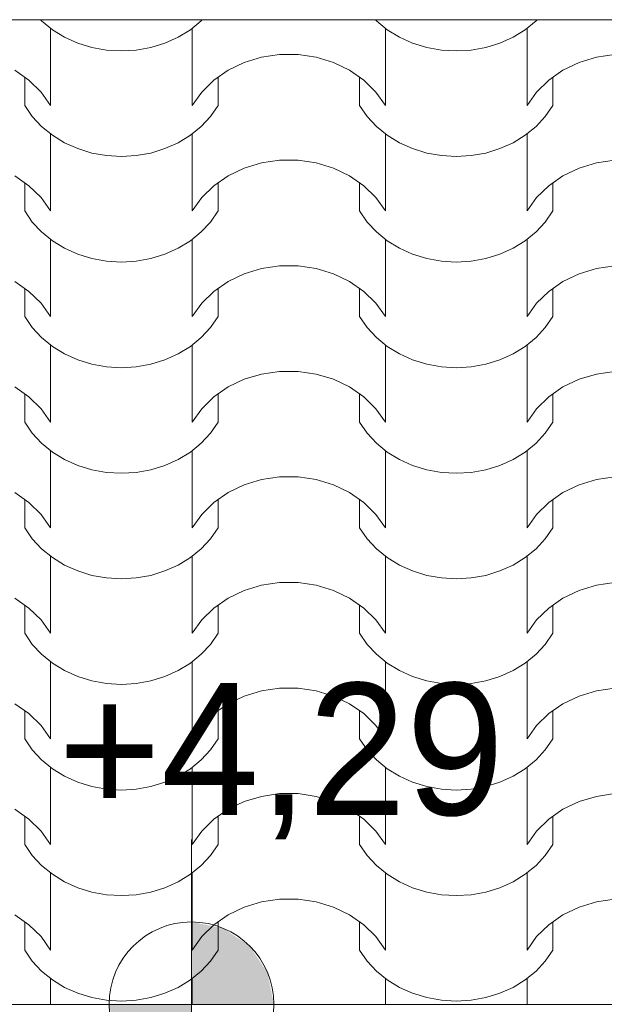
# Model space of a CAD drawing. Extents: x -528673 to -426178, y 23200 to 131944.
# Tile 62 of 87: x -489245 to -488536, y 119142 to 120336. Entities that reach past the tile are written whole.
import ezdxf

# ---------------------------------------------------------------- set-up
doc = ezdxf.new("R2010")
doc.units = 0
doc.header["$MEASUREMENT"] = 0
doc.linetypes.add('Dashed', pattern=[564.444447, 282.222223, -282.222223])
for name, color, linetype, lineweight in [('arch wypelnienia_Nr_Pióra__102', 252, 'Continuous', 9), ('INWENT DACH_Nr_Pióra__21', 252, 'Continuous', 9), ('INWENT RZĘDNE_Nr_Pióra__21', 252, 'Continuous', 9)]:
    doc.layers.add(name, color=color, linetype=linetype, lineweight=lineweight)
doc.layers.add('INWENT RZĘDNE', color=252, linetype='Continuous')
doc.styles.add('GENERATED_STYLE_1', font='txt')

# ---------------------------------------------------------------- blocks, each defined once
blk = doc.blocks.new('*X16')
at = {"layer": 'arch wypelnienia_Nr_Pióra__102', "linetype": 'Continuous'}
for p, q in [((-489219.9, 120336.4), (-489218.5, 120335)), ((-489218.5, 120335), (-489205.4, 120324.3)), ((-489038, 120324.3), (-489024.8, 120335)), ((-489024.8, 120335), (-489023.5, 120336.4)), ((-488813.5, 120336.4), (-488812.1, 120335)), ((-488812.1, 120335), (-488799, 120324.3)), ((-488631.6, 120324.3), (-488618.4, 120335)), ((-488618.4, 120335), (-488617.1, 120336.4)), ((-489207.6, 120325.9), (-489207.6, 120251.5)), ((-489205.4, 120324.3), (-489190.7, 120315.3)), ((-489052.7, 120315.3), (-489038, 120324.3)), ((-489035.8, 120325.9), (-489035.8, 120251.5)), ((-488801.2, 120325.9), (-488801.2, 120251.5)), ((-488799, 120324.3), (-488784.3, 120315.3)), ((-488646.3, 120315.3), (-488631.6, 120324.3)), ((-488629.4, 120325.9), (-488629.4, 120251.5)), ((-489190.7, 120315.3), (-489174.6, 120308)), ((-489068.8, 120308), (-489052.7, 120315.3)), ((-488784.3, 120315.3), (-488768.2, 120308)), ((-488662.4, 120308), (-488646.3, 120315.3)), ((-489207.6, 120306.8), (-489207.6, 120232.4)), ((-489174.6, 120308), (-489157.6, 120302.8)), ((-489157.6, 120302.8), (-489139.8, 120299.6)), ((-489139.8, 120299.6), (-489121.7, 120298.5)), ((-489121.7, 120298.5), (-489103.6, 120299.6)), ((-489103.6, 120299.6), (-489085.8, 120302.8)), ((-489085.8, 120302.8), (-489068.8, 120308)), ((-489035.8, 120306.8), (-489035.8, 120232.4)), ((-488801.2, 120306.8), (-488801.2, 120232.4)), ((-488768.2, 120308), (-488751.2, 120302.8)), ((-488751.2, 120302.8), (-488733.4, 120299.6)), ((-488733.4, 120299.6), (-488715.3, 120298.5)), ((-488715.3, 120298.5), (-488697.2, 120299.6)), ((-488697.2, 120299.6), (-488679.4, 120302.8)), ((-488679.4, 120302.8), (-488662.4, 120308)), ((-488629.4, 120306.8), (-488629.4, 120232.4)), ((-488951.7, 120290.8), (-488972.7, 120284.4)), ((-488929.7, 120294), (-488951.7, 120290.8)), ((-488918.5, 120294), (-488929.7, 120294)), ((-488907.3, 120294), (-488918.5, 120294)), ((-488885.3, 120290.8), (-488907.3, 120294)), ((-488864.3, 120284.4), (-488885.3, 120290.8)), ((-488545.3, 120290.8), (-488566.3, 120284.4)), ((-488523.3, 120294), (-488545.3, 120290.8)), ((-489233.9, 120263.1), (-489251.2, 120275.1)), ((-488992.2, 120275.1), (-489009.5, 120263.1)), ((-488972.7, 120284.4), (-488992.2, 120275.1)), ((-488844.8, 120275.1), (-488864.3, 120284.4)), ((-488827.5, 120263.1), (-488844.8, 120275.1)), ((-488585.8, 120275.1), (-488603.1, 120263.1)), ((-488566.3, 120284.4), (-488585.8, 120275.1)), ((-489239, 120266.6), (-489239, 120232.4)), ((-489219.2, 120248.7), (-489233.9, 120263.1)), ((-489009.5, 120263.1), (-489024.2, 120248.7)), ((-489004.4, 120266.6), (-489004.4, 120232.4)), ((-488832.6, 120266.6), (-488832.6, 120232.4)), ((-488812.8, 120248.7), (-488827.5, 120263.1)), ((-488603.1, 120263.1), (-488617.8, 120248.7)), ((-488598, 120266.6), (-488598, 120232.4)), ((-489207.6, 120232.4), (-489219.2, 120248.7)), ((-489024.2, 120248.7), (-489035.8, 120232.4)), ((-488801.2, 120232.4), (-488812.8, 120248.7)), ((-488617.8, 120248.7), (-488629.4, 120232.4)), ((-489239, 120232.4), (-489229.8, 120219.1)), ((-489013.6, 120219.1), (-489004.4, 120232.4)), ((-488832.6, 120232.4), (-488823.4, 120219.1)), ((-488607.2, 120219.1), (-488598, 120232.4)), ((-489229.8, 120219.1), (-489218.5, 120206.9)), ((-489024.8, 120206.9), (-489013.6, 120219.1)), ((-488823.4, 120219.1), (-488812.1, 120206.9)), ((-488618.4, 120206.9), (-488607.2, 120219.1)), ((-489218.5, 120206.9), (-489205.4, 120196.2)), ((-489038, 120196.2), (-489024.8, 120206.9)), ((-488812.1, 120206.9), (-488799, 120196.2)), ((-488631.6, 120196.2), (-488618.4, 120206.9)), ((-489207.6, 120197.8), (-489207.6, 120123.4)), ((-489205.4, 120196.2), (-489190.7, 120187.2)), ((-489052.7, 120187.2), (-489038, 120196.2)), ((-489035.8, 120197.8), (-489035.8, 120123.4)), ((-488801.2, 120197.8), (-488801.2, 120123.4)), ((-488799, 120196.2), (-488784.3, 120187.2)), ((-488646.3, 120187.2), (-488631.6, 120196.2)), ((-488629.4, 120197.8), (-488629.4, 120123.4)), ((-489207.6, 120178.7), (-489207.6, 120104.4)), ((-489190.7, 120187.2), (-489174.6, 120180)), ((-489174.6, 120180), (-489157.6, 120174.7)), ((-489085.8, 120174.7), (-489068.8, 120180)), ((-489068.8, 120180), (-489052.7, 120187.2)), ((-489035.8, 120178.7), (-489035.8, 120104.4)), ((-488801.2, 120178.7), (-488801.2, 120104.4)), ((-488784.3, 120187.2), (-488768.2, 120180)), ((-488768.2, 120180), (-488751.2, 120174.7)), ((-488679.4, 120174.7), (-488662.4, 120180)), ((-488662.4, 120180), (-488646.3, 120187.2)), ((-488629.4, 120178.7), (-488629.4, 120104.4)), ((-489157.6, 120174.7), (-489139.8, 120171.5)), ((-489139.8, 120171.5), (-489121.7, 120170.4)), ((-489121.7, 120170.4), (-489103.6, 120171.5)), ((-489103.6, 120171.5), (-489085.8, 120174.7)), ((-488751.2, 120174.7), (-488733.4, 120171.5)), ((-488733.4, 120171.5), (-488715.3, 120170.4)), ((-488715.3, 120170.4), (-488697.2, 120171.5)), ((-488697.2, 120171.5), (-488679.4, 120174.7)), ((-488972.7, 120156.4), (-488992.2, 120147)), ((-488951.7, 120162.7), (-488972.7, 120156.4)), ((-488929.7, 120166), (-488951.7, 120162.7)), ((-488918.5, 120166), (-488929.7, 120166)), ((-488907.3, 120166), (-488918.5, 120166)), ((-488885.3, 120162.7), (-488907.3, 120166)), ((-488864.3, 120156.4), (-488885.3, 120162.7)), ((-488844.8, 120147), (-488864.3, 120156.4)), ((-488566.3, 120156.4), (-488585.8, 120147)), ((-488545.3, 120162.7), (-488566.3, 120156.4)), ((-488523.3, 120166), (-488545.3, 120162.7)), ((-489233.9, 120135), (-489251.2, 120147)), ((-488992.2, 120147), (-489009.5, 120135)), ((-488827.5, 120135), (-488844.8, 120147)), ((-488585.8, 120147), (-488603.1, 120135)), ((-489239, 120138.6), (-489239, 120104.4)), ((-489219.2, 120120.7), (-489233.9, 120135)), ((-489009.5, 120135), (-489024.2, 120120.7)), ((-489004.4, 120138.6), (-489004.4, 120104.4)), ((-488832.6, 120138.6), (-488832.6, 120104.4)), ((-488812.8, 120120.7), (-488827.5, 120135)), ((-488603.1, 120135), (-488617.8, 120120.7)), ((-488598, 120138.6), (-488598, 120104.4)), ((-489207.6, 120104.4), (-489219.2, 120120.7)), ((-489024.2, 120120.7), (-489035.8, 120104.4)), ((-488801.2, 120104.4), (-488812.8, 120120.7)), ((-488617.8, 120120.7), (-488629.4, 120104.4)), ((-489239, 120104.4), (-489229.8, 120091)), ((-489013.6, 120091), (-489004.4, 120104.4)), ((-488832.6, 120104.4), (-488823.4, 120091)), ((-488607.2, 120091), (-488598, 120104.4)), ((-489229.8, 120091), (-489218.5, 120078.9)), ((-489024.8, 120078.9), (-489013.6, 120091)), ((-488823.4, 120091), (-488812.1, 120078.9)), ((-488618.4, 120078.9), (-488607.2, 120091)), ((-489218.5, 120078.9), (-489205.4, 120068.2)), ((-489038, 120068.2), (-489024.8, 120078.9)), ((-488812.1, 120078.9), (-488799, 120068.2)), ((-488631.6, 120068.2), (-488618.4, 120078.9)), ((-489207.6, 120069.7), (-489207.6, 119995.4)), ((-489205.4, 120068.2), (-489190.7, 120059.1)), ((-489190.7, 120059.1), (-489174.6, 120051.9)), ((-489068.8, 120051.9), (-489052.7, 120059.1)), ((-489052.7, 120059.1), (-489038, 120068.2)), ((-489035.8, 120069.7), (-489035.8, 119995.4)), ((-488801.2, 120069.7), (-488801.2, 119995.4)), ((-488799, 120068.2), (-488784.3, 120059.1)), ((-488784.3, 120059.1), (-488768.2, 120051.9)), ((-488662.4, 120051.9), (-488646.3, 120059.1)), ((-488646.3, 120059.1), (-488631.6, 120068.2)), ((-488629.4, 120069.7), (-488629.4, 119995.4)), ((-489207.6, 120050.7), (-489207.6, 119976.3)), ((-489174.6, 120051.9), (-489157.6, 120046.6)), ((-489157.6, 120046.6), (-489139.8, 120043.4)), ((-489103.6, 120043.4), (-489085.8, 120046.6)), ((-489085.8, 120046.6), (-489068.8, 120051.9)), ((-489035.8, 120050.7), (-489035.8, 119976.3)), ((-488801.2, 120050.7), (-488801.2, 119976.3)), ((-488768.2, 120051.9), (-488751.2, 120046.6)), ((-488751.2, 120046.6), (-488733.4, 120043.4)), ((-488697.2, 120043.4), (-488679.4, 120046.6)), ((-488679.4, 120046.6), (-488662.4, 120051.9)), ((-488629.4, 120050.7), (-488629.4, 119976.3)), ((-489139.8, 120043.4), (-489121.7, 120042.4)), ((-489121.7, 120042.4), (-489103.6, 120043.4)), ((-488951.7, 120034.7), (-488972.7, 120028.3)), ((-488929.7, 120037.9), (-488951.7, 120034.7)), ((-488918.5, 120037.9), (-488929.7, 120037.9)), ((-488907.3, 120037.9), (-488918.5, 120037.9)), ((-488885.3, 120034.7), (-488907.3, 120037.9)), ((-488864.3, 120028.3), (-488885.3, 120034.7)), ((-488733.4, 120043.4), (-488715.3, 120042.4)), ((-488715.3, 120042.4), (-488697.2, 120043.4)), ((-488545.3, 120034.7), (-488566.3, 120028.3)), ((-488523.3, 120037.9), (-488545.3, 120034.7)), ((-488972.7, 120028.3), (-488992.2, 120019)), ((-488844.8, 120019), (-488864.3, 120028.3)), ((-488566.3, 120028.3), (-488585.8, 120019)), ((-489233.9, 120006.9), (-489251.2, 120019)), ((-488992.2, 120019), (-489009.5, 120006.9)), ((-488827.5, 120006.9), (-488844.8, 120019)), ((-488585.8, 120019), (-488603.1, 120006.9)), ((-489239, 120010.5), (-489239, 119976.3)), ((-489219.2, 119992.6), (-489233.9, 120006.9)), ((-489009.5, 120006.9), (-489024.2, 119992.6)), ((-489004.4, 120010.5), (-489004.4, 119976.3)), ((-488832.6, 120010.5), (-488832.6, 119976.3)), ((-488812.8, 119992.6), (-488827.5, 120006.9)), ((-488603.1, 120006.9), (-488617.8, 119992.6)), ((-488598, 120010.5), (-488598, 119976.3)), ((-489207.6, 119976.3), (-489219.2, 119992.6)), ((-489024.2, 119992.6), (-489035.8, 119976.3)), ((-488801.2, 119976.3), (-488812.8, 119992.6)), ((-488617.8, 119992.6), (-488629.4, 119976.3)), ((-489239, 119976.3), (-489229.8, 119962.9)), ((-489013.6, 119962.9), (-489004.4, 119976.3)), ((-488832.6, 119976.3), (-488823.4, 119962.9)), ((-488607.2, 119962.9), (-488598, 119976.3)), ((-489229.8, 119962.9), (-489218.5, 119950.8)), ((-489024.8, 119950.8), (-489013.6, 119962.9)), ((-488823.4, 119962.9), (-488812.1, 119950.8)), ((-488618.4, 119950.8), (-488607.2, 119962.9)), ((-489218.5, 119950.8), (-489205.4, 119940.1)), ((-489207.6, 119941.7), (-489207.6, 119867.3)), ((-489205.4, 119940.1), (-489190.7, 119931.1)), ((-489052.7, 119931.1), (-489038, 119940.1)), ((-489038, 119940.1), (-489024.8, 119950.8)), ((-489035.8, 119941.7), (-489035.8, 119867.3)), ((-488812.1, 119950.8), (-488799, 119940.1)), ((-488801.2, 119941.7), (-488801.2, 119867.3)), ((-488799, 119940.1), (-488784.3, 119931.1)), ((-488646.3, 119931.1), (-488631.6, 119940.1)), ((-488631.6, 119940.1), (-488618.4, 119950.8)), ((-488629.4, 119941.7), (-488629.4, 119867.3)), ((-489190.7, 119931.1), (-489174.6, 119923.8)), ((-489068.8, 119923.8), (-489052.7, 119931.1)), ((-488784.3, 119931.1), (-488768.2, 119923.8)), ((-488662.4, 119923.8), (-488646.3, 119931.1)), ((-489207.6, 119922.6), (-489207.6, 119848.2)), ((-489174.6, 119923.8), (-489157.6, 119918.6)), ((-489157.6, 119918.6), (-489139.8, 119915.4)), ((-489139.8, 119915.4), (-489121.7, 119914.3)), ((-489121.7, 119914.3), (-489103.6, 119915.4)), ((-489103.6, 119915.4), (-489085.8, 119918.6)), ((-489085.8, 119918.6), (-489068.8, 119923.8)), ((-489035.8, 119922.6), (-489035.8, 119848.2)), ((-488801.2, 119922.6), (-488801.2, 119848.2)), ((-488768.2, 119923.8), (-488751.2, 119918.6)), ((-488751.2, 119918.6), (-488733.4, 119915.4)), ((-488733.4, 119915.4), (-488715.3, 119914.3)), ((-488715.3, 119914.3), (-488697.2, 119915.4)), ((-488697.2, 119915.4), (-488679.4, 119918.6)), ((-488679.4, 119918.6), (-488662.4, 119923.8)), ((-488629.4, 119922.6), (-488629.4, 119848.2)), ((-488951.7, 119906.6), (-488972.7, 119900.2)), ((-488929.7, 119909.8), (-488951.7, 119906.6)), ((-488918.5, 119909.8), (-488929.7, 119909.8)), ((-488907.3, 119909.8), (-488918.5, 119909.8)), ((-488885.3, 119906.6), (-488907.3, 119909.8)), ((-488864.3, 119900.2), (-488885.3, 119906.6)), ((-488545.3, 119906.6), (-488566.3, 119900.2)), ((-488523.3, 119909.8), (-488545.3, 119906.6)), ((-488972.7, 119900.2), (-488992.2, 119890.9)), ((-488844.8, 119890.9), (-488864.3, 119900.2)), ((-488566.3, 119900.2), (-488585.8, 119890.9)), ((-489233.9, 119878.9), (-489251.2, 119890.9)), ((-489239, 119882.4), (-489239, 119848.2)), ((-488992.2, 119890.9), (-489009.5, 119878.9)), ((-489004.4, 119882.4), (-489004.4, 119848.2)), ((-488827.5, 119878.9), (-488844.8, 119890.9)), ((-488832.6, 119882.4), (-488832.6, 119848.2)), ((-488585.8, 119890.9), (-488603.1, 119878.9)), ((-488598, 119882.4), (-488598, 119848.2)), ((-489219.2, 119864.5), (-489233.9, 119878.9)), ((-489009.5, 119878.9), (-489024.2, 119864.5)), ((-488812.8, 119864.5), (-488827.5, 119878.9)), ((-488603.1, 119878.9), (-488617.8, 119864.5)), ((-489207.6, 119848.2), (-489219.2, 119864.5)), ((-489024.2, 119864.5), (-489035.8, 119848.2)), ((-488801.2, 119848.2), (-488812.8, 119864.5)), ((-488617.8, 119864.5), (-488629.4, 119848.2)), ((-489239, 119848.2), (-489229.8, 119834.9)), ((-489013.6, 119834.9), (-489004.4, 119848.2)), ((-488832.6, 119848.2), (-488823.4, 119834.9)), ((-488607.2, 119834.9), (-488598, 119848.2)), ((-489229.8, 119834.9), (-489218.5, 119822.7)), ((-489024.8, 119822.7), (-489013.6, 119834.9)), ((-488823.4, 119834.9), (-488812.1, 119822.7)), ((-488618.4, 119822.7), (-488607.2, 119834.9)), ((-489218.5, 119822.7), (-489205.4, 119812)), ((-489038, 119812), (-489024.8, 119822.7)), ((-488812.1, 119822.7), (-488799, 119812)), ((-488631.6, 119812), (-488618.4, 119822.7)), ((-489207.6, 119813.6), (-489207.6, 119739.2)), ((-489205.4, 119812), (-489190.7, 119803)), ((-489052.7, 119803), (-489038, 119812)), ((-489035.8, 119813.6), (-489035.8, 119739.2)), ((-488801.2, 119813.6), (-488801.2, 119739.2)), ((-488799, 119812), (-488784.3, 119803)), ((-488646.3, 119803), (-488631.6, 119812)), ((-488629.4, 119813.6), (-488629.4, 119739.2)), ((-489190.7, 119803), (-489174.6, 119795.8)), ((-489174.6, 119795.8), (-489157.6, 119790.5)), ((-489085.8, 119790.5), (-489068.8, 119795.8)), ((-489068.8, 119795.8), (-489052.7, 119803)), ((-488784.3, 119803), (-488768.2, 119795.8)), ((-488768.2, 119795.8), (-488751.2, 119790.5)), ((-488679.4, 119790.5), (-488662.4, 119795.8)), ((-488662.4, 119795.8), (-488646.3, 119803)), ((-489207.6, 119794.5), (-489207.6, 119720.2)), ((-489157.6, 119790.5), (-489139.8, 119787.3)), ((-489139.8, 119787.3), (-489121.7, 119786.2)), ((-489121.7, 119786.2), (-489103.6, 119787.3)), ((-489103.6, 119787.3), (-489085.8, 119790.5)), ((-489035.8, 119794.5), (-489035.8, 119720.2)), ((-488801.2, 119794.5), (-488801.2, 119720.2)), ((-488751.2, 119790.5), (-488733.4, 119787.3)), ((-488733.4, 119787.3), (-488715.3, 119786.2)), ((-488715.3, 119786.2), (-488697.2, 119787.3)), ((-488697.2, 119787.3), (-488679.4, 119790.5)), ((-488629.4, 119794.5), (-488629.4, 119720.2)), ((-488972.7, 119772.2), (-488992.2, 119762.8)), ((-488951.7, 119778.5), (-488972.7, 119772.2)), ((-488929.7, 119781.8), (-488951.7, 119778.5)), ((-488918.5, 119781.8), (-488929.7, 119781.8)), ((-488907.3, 119781.8), (-488918.5, 119781.8)), ((-488885.3, 119778.5), (-488907.3, 119781.8)), ((-488864.3, 119772.2), (-488885.3, 119778.5)), ((-488844.8, 119762.8), (-488864.3, 119772.2)), ((-488566.3, 119772.2), (-488585.8, 119762.8)), ((-488545.3, 119778.5), (-488566.3, 119772.2)), ((-488523.3, 119781.8), (-488545.3, 119778.5)), ((-489233.9, 119750.8), (-489251.2, 119762.8)), ((-488992.2, 119762.8), (-489009.5, 119750.8)), ((-488827.5, 119750.8), (-488844.8, 119762.8)), ((-488585.8, 119762.8), (-488603.1, 119750.8)), ((-489239, 119754.4), (-489239, 119720.2)), ((-489219.2, 119736.4), (-489233.9, 119750.8)), ((-489009.5, 119750.8), (-489024.2, 119736.4)), ((-489004.4, 119754.4), (-489004.4, 119720.2)), ((-488832.6, 119754.4), (-488832.6, 119720.2)), ((-488812.8, 119736.4), (-488827.5, 119750.8)), ((-488603.1, 119750.8), (-488617.8, 119736.4)), ((-488598, 119754.4), (-488598, 119720.2)), ((-489207.6, 119720.2), (-489219.2, 119736.4)), ((-489024.2, 119736.4), (-489035.8, 119720.2)), ((-488801.2, 119720.2), (-488812.8, 119736.4)), ((-488617.8, 119736.4), (-488629.4, 119720.2)), ((-489239, 119720.2), (-489229.8, 119706.8)), ((-489013.6, 119706.8), (-489004.4, 119720.2)), ((-488832.6, 119720.2), (-488823.4, 119706.8)), ((-488607.2, 119706.8), (-488598, 119720.2)), ((-489229.8, 119706.8), (-489218.5, 119694.7)), ((-489024.8, 119694.7), (-489013.6, 119706.8)), ((-488823.4, 119706.8), (-488812.1, 119694.7)), ((-488618.4, 119694.7), (-488607.2, 119706.8)), ((-489218.5, 119694.7), (-489205.4, 119684)), ((-489038, 119684), (-489024.8, 119694.7)), ((-488812.1, 119694.7), (-488799, 119684)), ((-488631.6, 119684), (-488618.4, 119694.7)), ((-489207.6, 119685.5), (-489207.6, 119611.2)), ((-489205.4, 119684), (-489190.7, 119674.9)), ((-489052.7, 119674.9), (-489038, 119684)), ((-489035.8, 119685.5), (-489035.8, 119611.2)), ((-488801.2, 119685.5), (-488801.2, 119611.2)), ((-488799, 119684), (-488784.3, 119674.9)), ((-488646.3, 119674.9), (-488631.6, 119684)), ((-488629.4, 119685.5), (-488629.4, 119611.2)), ((-489207.6, 119666.5), (-489207.6, 119592.1)), ((-489190.7, 119674.9), (-489174.6, 119667.7)), ((-489174.6, 119667.7), (-489157.6, 119662.4)), ((-489085.8, 119662.4), (-489068.8, 119667.7)), ((-489068.8, 119667.7), (-489052.7, 119674.9)), ((-489035.8, 119666.5), (-489035.8, 119592.1)), ((-488801.2, 119666.5), (-488801.2, 119592.1)), ((-488784.3, 119674.9), (-488768.2, 119667.7)), ((-488768.2, 119667.7), (-488751.2, 119662.4)), ((-488679.4, 119662.4), (-488662.4, 119667.7)), ((-488662.4, 119667.7), (-488646.3, 119674.9)), ((-488629.4, 119666.5), (-488629.4, 119592.1)), ((-489157.6, 119662.4), (-489139.8, 119659.2)), ((-489139.8, 119659.2), (-489121.7, 119658.2)), ((-489121.7, 119658.2), (-489103.6, 119659.2)), ((-489103.6, 119659.2), (-489085.8, 119662.4)), ((-488929.7, 119653.7), (-488951.7, 119650.5)), ((-488918.5, 119653.7), (-488929.7, 119653.7)), ((-488907.3, 119653.7), (-488918.5, 119653.7)), ((-488885.3, 119650.5), (-488907.3, 119653.7)), ((-488751.2, 119662.4), (-488733.4, 119659.2)), ((-488733.4, 119659.2), (-488715.3, 119658.2)), ((-488715.3, 119658.2), (-488697.2, 119659.2)), ((-488697.2, 119659.2), (-488679.4, 119662.4)), ((-488523.3, 119653.7), (-488545.3, 119650.5)), ((-488972.7, 119644.1), (-488992.2, 119634.8)), ((-488951.7, 119650.5), (-488972.7, 119644.1)), ((-488864.3, 119644.1), (-488885.3, 119650.5)), ((-488844.8, 119634.8), (-488864.3, 119644.1)), ((-488566.3, 119644.1), (-488585.8, 119634.8)), ((-488545.3, 119650.5), (-488566.3, 119644.1)), ((-489233.9, 119622.7), (-489251.2, 119634.8)), ((-488992.2, 119634.8), (-489009.5, 119622.7)), ((-488827.5, 119622.7), (-488844.8, 119634.8)), ((-488585.8, 119634.8), (-488603.1, 119622.7)), ((-489239, 119626.3), (-489239, 119592.1)), ((-489219.2, 119608.4), (-489233.9, 119622.7)), ((-489009.5, 119622.7), (-489024.2, 119608.4)), ((-489004.4, 119626.3), (-489004.4, 119592.1)), ((-488832.6, 119626.3), (-488832.6, 119592.1)), ((-488812.8, 119608.4), (-488827.5, 119622.7)), ((-488603.1, 119622.7), (-488617.8, 119608.4)), ((-488598, 119626.3), (-488598, 119592.1)), ((-489207.6, 119592.1), (-489219.2, 119608.4)), ((-489024.2, 119608.4), (-489035.8, 119592.1)), ((-488801.2, 119592.1), (-488812.8, 119608.4)), ((-488617.8, 119608.4), (-488629.4, 119592.1)), ((-489239, 119592.1), (-489229.8, 119578.7)), ((-489013.6, 119578.7), (-489004.4, 119592.1)), ((-488832.6, 119592.1), (-488823.4, 119578.7)), ((-488607.2, 119578.7), (-488598, 119592.1)), ((-489229.8, 119578.7), (-489218.5, 119566.6)), ((-489024.8, 119566.6), (-489013.6, 119578.7)), ((-488823.4, 119578.7), (-488812.1, 119566.6)), ((-488618.4, 119566.6), (-488607.2, 119578.7)), ((-489218.5, 119566.6), (-489205.4, 119555.9)), ((-489207.6, 119557.5), (-489207.6, 119483.1)), ((-489038, 119555.9), (-489024.8, 119566.6)), ((-489035.8, 119557.5), (-489035.8, 119483.1)), ((-488812.1, 119566.6), (-488799, 119555.9)), ((-488801.2, 119557.5), (-488801.2, 119483.1)), ((-488631.6, 119555.9), (-488618.4, 119566.6)), ((-488629.4, 119557.5), (-488629.4, 119483.1)), ((-489205.4, 119555.9), (-489190.7, 119546.8)), ((-489190.7, 119546.8), (-489174.6, 119539.6)), ((-489068.8, 119539.6), (-489052.7, 119546.8)), ((-489052.7, 119546.8), (-489038, 119555.9)), ((-488799, 119555.9), (-488784.3, 119546.8)), ((-488784.3, 119546.8), (-488768.2, 119539.6)), ((-488662.4, 119539.6), (-488646.3, 119546.8)), ((-488646.3, 119546.8), (-488631.6, 119555.9)), ((-489207.6, 119538.4), (-489207.6, 119464)), ((-489174.6, 119539.6), (-489157.6, 119534.4)), ((-489157.6, 119534.4), (-489139.8, 119531.2)), ((-489103.6, 119531.2), (-489085.8, 119534.4)), ((-489085.8, 119534.4), (-489068.8, 119539.6)), ((-489035.8, 119538.4), (-489035.8, 119464)), ((-488801.2, 119538.4), (-488801.2, 119464)), ((-488768.2, 119539.6), (-488751.2, 119534.4)), ((-488751.2, 119534.4), (-488733.4, 119531.2)), ((-488697.2, 119531.2), (-488679.4, 119534.4)), ((-488679.4, 119534.4), (-488662.4, 119539.6)), ((-488629.4, 119538.4), (-488629.4, 119464)), ((-489139.8, 119531.2), (-489121.7, 119530.1)), ((-489121.7, 119530.1), (-489103.6, 119531.2)), ((-488951.7, 119522.4), (-488972.7, 119516)), ((-488929.7, 119525.6), (-488951.7, 119522.4)), ((-488918.5, 119525.6), (-488929.7, 119525.6)), ((-488907.3, 119525.6), (-488918.5, 119525.6)), ((-488885.3, 119522.4), (-488907.3, 119525.6)), ((-488864.3, 119516), (-488885.3, 119522.4)), ((-488733.4, 119531.2), (-488715.3, 119530.1)), ((-488715.3, 119530.1), (-488697.2, 119531.2)), ((-488545.3, 119522.4), (-488566.3, 119516)), ((-488523.3, 119525.6), (-488545.3, 119522.4)), ((-488972.7, 119516), (-488992.2, 119506.7)), ((-488844.8, 119506.7), (-488864.3, 119516)), ((-488566.3, 119516), (-488585.8, 119506.7)), ((-489233.9, 119494.7), (-489251.2, 119506.7)), ((-489239, 119498.2), (-489239, 119464)), ((-488992.2, 119506.7), (-489009.5, 119494.7)), ((-489004.4, 119498.2), (-489004.4, 119464)), ((-488827.5, 119494.7), (-488844.8, 119506.7)), ((-488832.6, 119498.2), (-488832.6, 119464)), ((-488585.8, 119506.7), (-488603.1, 119494.7)), ((-488598, 119498.2), (-488598, 119464)), ((-489219.2, 119480.3), (-489233.9, 119494.7)), ((-489009.5, 119494.7), (-489024.2, 119480.3)), ((-488812.8, 119480.3), (-488827.5, 119494.7)), ((-488603.1, 119494.7), (-488617.8, 119480.3)), ((-489207.6, 119464), (-489219.2, 119480.3)), ((-489024.2, 119480.3), (-489035.8, 119464)), ((-488801.2, 119464), (-488812.8, 119480.3)), ((-488617.8, 119480.3), (-488629.4, 119464)), ((-489239, 119464), (-489229.8, 119450.7)), ((-489013.6, 119450.7), (-489004.4, 119464)), ((-488832.6, 119464), (-488823.4, 119450.7)), ((-488607.2, 119450.7), (-488598, 119464)), ((-489229.8, 119450.7), (-489218.5, 119438.5)), ((-489024.8, 119438.5), (-489013.6, 119450.7)), ((-488823.4, 119450.7), (-488812.1, 119438.5)), ((-488618.4, 119438.5), (-488607.2, 119450.7)), ((-489218.5, 119438.5), (-489205.4, 119427.8)), ((-489038, 119427.8), (-489024.8, 119438.5)), ((-488812.1, 119438.5), (-488799, 119427.8)), ((-488631.6, 119427.8), (-488618.4, 119438.5)), ((-489207.6, 119429.4), (-489207.6, 119355)), ((-489205.4, 119427.8), (-489190.7, 119418.8)), ((-489052.7, 119418.8), (-489038, 119427.8)), ((-489035.8, 119429.4), (-489035.8, 119355)), ((-488801.2, 119429.4), (-488801.2, 119355)), ((-488799, 119427.8), (-488784.3, 119418.8)), ((-488646.3, 119418.8), (-488631.6, 119427.8)), ((-488629.4, 119429.4), (-488629.4, 119355)), ((-489190.7, 119418.8), (-489174.6, 119411.6)), ((-489068.8, 119411.6), (-489052.7, 119418.8)), ((-488784.3, 119418.8), (-488768.2, 119411.6)), ((-488662.4, 119411.6), (-488646.3, 119418.8)), ((-489207.6, 119410.3), (-489207.6, 119336)), ((-489174.6, 119411.6), (-489157.6, 119406.3)), ((-489157.6, 119406.3), (-489139.8, 119403.1)), ((-489139.8, 119403.1), (-489121.7, 119402)), ((-489121.7, 119402), (-489103.6, 119403.1)), ((-489103.6, 119403.1), (-489085.8, 119406.3)), ((-489085.8, 119406.3), (-489068.8, 119411.6)), ((-489035.8, 119410.3), (-489035.8, 119336)), ((-488801.2, 119410.3), (-488801.2, 119336)), ((-488768.2, 119411.6), (-488751.2, 119406.3)), ((-488751.2, 119406.3), (-488733.4, 119403.1)), ((-488733.4, 119403.1), (-488715.3, 119402)), ((-488715.3, 119402), (-488697.2, 119403.1)), ((-488697.2, 119403.1), (-488679.4, 119406.3)), ((-488679.4, 119406.3), (-488662.4, 119411.6)), ((-488629.4, 119410.3), (-488629.4, 119336)), ((-488951.7, 119394.3), (-488972.7, 119387.9)), ((-488929.7, 119397.6), (-488951.7, 119394.3)), ((-488918.5, 119397.6), (-488929.7, 119397.6)), ((-488907.3, 119397.6), (-488918.5, 119397.6)), ((-488885.3, 119394.3), (-488907.3, 119397.6)), ((-488864.3, 119387.9), (-488885.3, 119394.3)), ((-488545.3, 119394.3), (-488566.3, 119387.9)), ((-488523.3, 119397.6), (-488545.3, 119394.3)), ((-489233.9, 119366.6), (-489251.2, 119378.6)), ((-488992.2, 119378.6), (-489009.5, 119366.6)), ((-488972.7, 119387.9), (-488992.2, 119378.6)), ((-488844.8, 119378.6), (-488864.3, 119387.9)), ((-488827.5, 119366.6), (-488844.8, 119378.6)), ((-488585.8, 119378.6), (-488603.1, 119366.6)), ((-488566.3, 119387.9), (-488585.8, 119378.6)), ((-489239, 119370.1), (-489239, 119336)), ((-489219.2, 119352.2), (-489233.9, 119366.6)), ((-489009.5, 119366.6), (-489024.2, 119352.2)), ((-489004.4, 119370.1), (-489004.4, 119336)), ((-488832.6, 119370.1), (-488832.6, 119336)), ((-488812.8, 119352.2), (-488827.5, 119366.6)), ((-488603.1, 119366.6), (-488617.8, 119352.2)), ((-488598, 119370.1), (-488598, 119336)), ((-489207.6, 119336), (-489219.2, 119352.2)), ((-489024.2, 119352.2), (-489035.8, 119336)), ((-488801.2, 119336), (-488812.8, 119352.2)), ((-488617.8, 119352.2), (-488629.4, 119336)), ((-489239, 119336), (-489229.8, 119322.6)), ((-489013.6, 119322.6), (-489004.4, 119336)), ((-488832.6, 119336), (-488823.4, 119322.6)), ((-488607.2, 119322.6), (-488598, 119336)), ((-489229.8, 119322.6), (-489218.5, 119310.5)), ((-489024.8, 119310.5), (-489013.6, 119322.6)), ((-488823.4, 119322.6), (-488812.1, 119310.5)), ((-488618.4, 119310.5), (-488607.2, 119322.6)), ((-489218.5, 119310.5), (-489205.4, 119299.8)), ((-489038, 119299.8), (-489024.8, 119310.5)), ((-488812.1, 119310.5), (-488799, 119299.8)), ((-488631.6, 119299.8), (-488618.4, 119310.5)), ((-489207.6, 119301.3), (-489207.6, 119227)), ((-489205.4, 119299.8), (-489190.7, 119290.7)), ((-489052.7, 119290.7), (-489038, 119299.8)), ((-489035.8, 119301.3), (-489035.8, 119227)), ((-488801.2, 119301.3), (-488801.2, 119227)), ((-488799, 119299.8), (-488784.3, 119290.7)), ((-488646.3, 119290.7), (-488631.6, 119299.8)), ((-488629.4, 119301.3), (-488629.4, 119227)), ((-489207.6, 119282.3), (-489207.6, 119207.9)), ((-489190.7, 119290.7), (-489174.6, 119283.5)), ((-489174.6, 119283.5), (-489157.6, 119278.2)), ((-489085.8, 119278.2), (-489068.8, 119283.5)), ((-489068.8, 119283.5), (-489052.7, 119290.7)), ((-489035.8, 119282.3), (-489035.8, 119207.9)), ((-488801.2, 119282.3), (-488801.2, 119207.9)), ((-488784.3, 119290.7), (-488768.2, 119283.5)), ((-488768.2, 119283.5), (-488751.2, 119278.2)), ((-488679.4, 119278.2), (-488662.4, 119283.5)), ((-488662.4, 119283.5), (-488646.3, 119290.7)), ((-488629.4, 119282.3), (-488629.4, 119207.9)), ((-489157.6, 119278.2), (-489139.8, 119275)), ((-489139.8, 119275), (-489121.7, 119274)), ((-489121.7, 119274), (-489103.6, 119275)), ((-489103.6, 119275), (-489085.8, 119278.2)), ((-488751.2, 119278.2), (-488733.4, 119275)), ((-488733.4, 119275), (-488715.3, 119274)), ((-488715.3, 119274), (-488697.2, 119275)), ((-488697.2, 119275), (-488679.4, 119278.2)), ((-488972.7, 119259.9), (-488992.2, 119250.5)), ((-488951.7, 119266.3), (-488972.7, 119259.9)), ((-488929.7, 119269.5), (-488951.7, 119266.3)), ((-488918.5, 119269.5), (-488929.7, 119269.5)), ((-488907.3, 119269.5), (-488918.5, 119269.5)), ((-488885.3, 119266.3), (-488907.3, 119269.5)), ((-488864.3, 119259.9), (-488885.3, 119266.3)), ((-488844.8, 119250.5), (-488864.3, 119259.9)), ((-488566.3, 119259.9), (-488585.8, 119250.5)), ((-488545.3, 119266.3), (-488566.3, 119259.9)), ((-488523.3, 119269.5), (-488545.3, 119266.3)), ((-489233.9, 119238.5), (-489251.2, 119250.5)), ((-488992.2, 119250.5), (-489009.5, 119238.5)), ((-488827.5, 119238.5), (-488844.8, 119250.5)), ((-488585.8, 119250.5), (-488603.1, 119238.5)), ((-489239, 119242.1), (-489239, 119207.9)), ((-489219.2, 119224.2), (-489233.9, 119238.5)), ((-489009.5, 119238.5), (-489024.2, 119224.2)), ((-489004.4, 119242.1), (-489004.4, 119207.9)), ((-488832.6, 119242.1), (-488832.6, 119207.9)), ((-488812.8, 119224.2), (-488827.5, 119238.5)), ((-488603.1, 119238.5), (-488617.8, 119224.2)), ((-488598, 119242.1), (-488598, 119207.9)), ((-489207.6, 119207.9), (-489219.2, 119224.2)), ((-489024.2, 119224.2), (-489035.8, 119207.9)), ((-488801.2, 119207.9), (-488812.8, 119224.2)), ((-488617.8, 119224.2), (-488629.4, 119207.9)), ((-489239, 119207.9), (-489229.8, 119194.5)), ((-489013.6, 119194.5), (-489004.4, 119207.9)), ((-488832.6, 119207.9), (-488823.4, 119194.5)), ((-488607.2, 119194.5), (-488598, 119207.9)), ((-489229.8, 119194.5), (-489218.5, 119182.4)), ((-489024.8, 119182.4), (-489013.6, 119194.5)), ((-488823.4, 119194.5), (-488812.1, 119182.4)), ((-488618.4, 119182.4), (-488607.2, 119194.5)), ((-489218.5, 119182.4), (-489205.4, 119171.7)), ((-489038, 119171.7), (-489024.8, 119182.4)), ((-488812.1, 119182.4), (-488799, 119171.7)), ((-488631.6, 119171.7), (-488618.4, 119182.4)), ((-489207.6, 119173.3), (-489207.6, 119142)), ((-489205.4, 119171.7), (-489190.7, 119162.6)), ((-489052.7, 119162.6), (-489038, 119171.7)), ((-489035.8, 119173.3), (-489035.8, 119142)), ((-488801.2, 119173.3), (-488801.2, 119142)), ((-488799, 119171.7), (-488784.3, 119162.6)), ((-488646.3, 119162.6), (-488631.6, 119171.7)), ((-488629.4, 119173.3), (-488629.4, 119142)), ((-489207.6, 119154.2), (-489207.6, 119142)), ((-489190.7, 119162.6), (-489174.6, 119155.4)), ((-489174.6, 119155.4), (-489157.6, 119150.2)), ((-489085.8, 119150.2), (-489068.8, 119155.4)), ((-489068.8, 119155.4), (-489052.7, 119162.6)), ((-489035.8, 119154.2), (-489035.8, 119142)), ((-488801.2, 119154.2), (-488801.2, 119142)), ((-488784.3, 119162.6), (-488768.2, 119155.4)), ((-488768.2, 119155.4), (-488751.2, 119150.2)), ((-488679.4, 119150.2), (-488662.4, 119155.4)), ((-488662.4, 119155.4), (-488646.3, 119162.6)), ((-488629.4, 119154.2), (-488629.4, 119142)), ((-489157.6, 119150.2), (-489139.8, 119147)), ((-489139.8, 119147), (-489121.7, 119145.9)), ((-489121.7, 119145.9), (-489103.6, 119147)), ((-489103.6, 119147), (-489085.8, 119150.2)), ((-488751.2, 119150.2), (-488733.4, 119147)), ((-488733.4, 119147), (-488715.3, 119145.9)), ((-488715.3, 119145.9), (-488697.2, 119147)), ((-488697.2, 119147), (-488679.4, 119150.2))]:
    blk.add_line(p, q, dxfattribs=at)
blk = doc.blocks.new('Wypełnienie_8')
at = {"layer": 'arch wypelnienia_Nr_Pióra__102', "linetype": 'Dashed'}
blk.add_blockref('*X16', (0, 0), dxfattribs=at)
blk = doc.blocks.new('Koty wysokościowe_80', base_point=(-489036.7, 119142))
at = {"layer": 'INWENT RZĘDNE_Nr_Pióra__21', "linetype": 'Continuous'}
for points in [[(-489036.7, 119142), (-488936.7, 119142), (-488944.3, 119180.3), (-488966, 119212.8), (-488998.4, 119234.4), (-489036.7, 119242)], [(-489036.7, 119142), (-489136.7, 119142), (-489129.1, 119103.8), (-489107.4, 119071.3), (-489074.9, 119049.7), (-489036.7, 119042)]]:
    blk.add_hatch(color=256, dxfattribs=at).paths.add_polyline_path(points, flags=0)
for p, q in [((-489036.7, 118942), (-489036.7, 119342)), ((-489236.7, 119142), (-488836.7, 119142))]:
    blk.add_line(p, q, dxfattribs=at)
blk.add_circle((-489036.7, 119142), 100, dxfattribs=at)
at = {"layer": 'INWENT RZĘDNE_Nr_Pióra__21', "insert": (-489198.5, 119342), "char_height": 160, "attachment_point": 7, "style": 'GENERATED_STYLE_1'}
blk.add_mtext('{+4,29}', dxfattribs=at)

msp = doc.modelspace()

# ---------------------------------------------------------------- linework, layer by layer
at = {"layer": 'INWENT DACH_Nr_Pióra__21', "color": 252, "linetype": 'Continuous', "lineweight": 15}
for p, q in [((-487460.2, 120336.4), (-490720.2, 120336.4)), ((-489850.2, 119142), (-487660.2, 119142))]:
    msp.add_line(p, q, dxfattribs=at)

# ---------------------------------------------------------------- block references
at = {"layer": 'arch wypelnienia_Nr_Pióra__102', "color": 252, "linetype": 'Dashed', "lineweight": 15}
msp.add_blockref('Wypełnienie_8', (0, 0), dxfattribs=at)
at = {"layer": 'INWENT RZĘDNE', "color": 252, "lineweight": 15}
msp.add_blockref('Koty wysokościowe_80', (-489036.7, 119142), dxfattribs=at)

doc.saveas('drawing.dxf')
